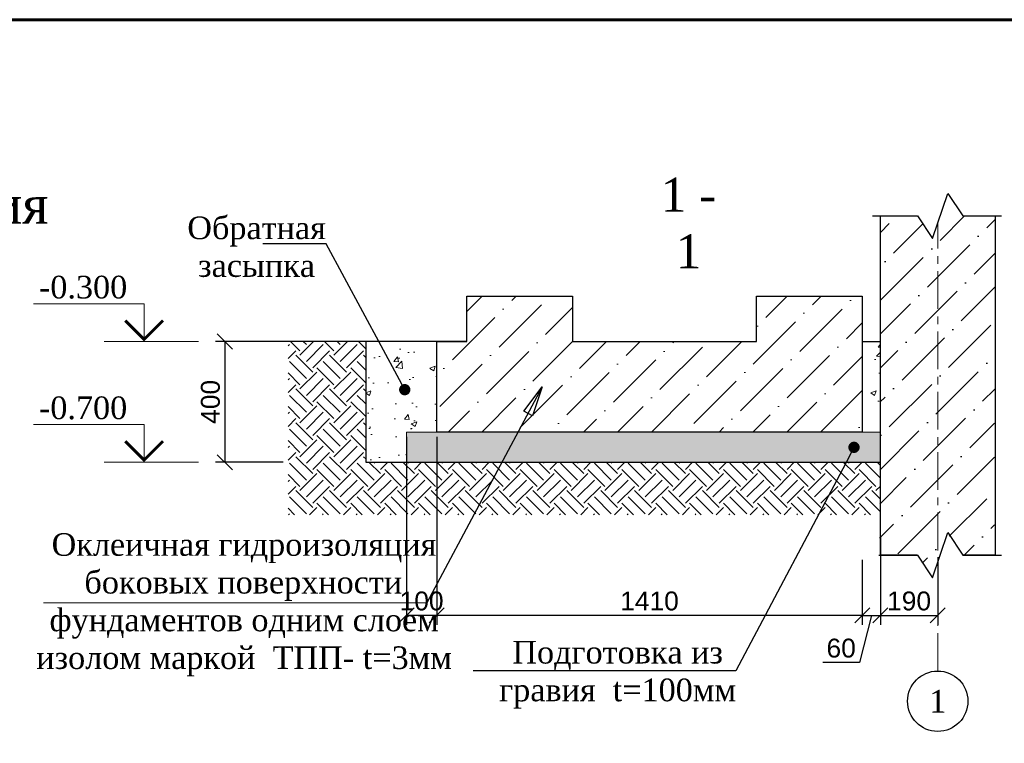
# Model space of a CAD drawing. Header units: millimetres. Extents: x 2063114 to 14983986, y -126020516 to 213791.
# Tile 234 of 256: x 2337767 to 2350815, y -1295094 to -1285501. Entities that reach past the tile are written whole.
import ezdxf
from ezdxf import colors
from ezdxf.entities.mleader import LeaderData, LeaderLine
from ezdxf.math import Vec2, Vec3

# ---------------------------------------------------------------- set-up
doc = ezdxf.new("R2010")
doc.units = ezdxf.units.MM
doc.linetypes.add('CENTERX2', pattern=[4, 2.5, -0.5, 0.5, -0.5])
doc.layers.get('Defpoints').update_dxf_attribs({"color": 6, "lineweight": 35})
for name, color, linetype, lineweight in [('.', 7, 'Continuous', 15), ('АСО-оси', 24, 'CENTERX2', 20), ('выноски', 250, 'Continuous', 30), ('СТЕНЫ', 7, 'Continuous', 20)]:
    doc.layers.add(name, color=color, linetype=linetype, lineweight=lineweight)
doc.layers.add('все', color=7, linetype='Continuous')
doc.layers.add('Размеры', color=28, linetype='Continuous')
doc.styles.get("Standard").update_dxf_attribs({"font": 'arial.ttf'})
doc.styles.add('TIMES', font='times.ttf')
doc.styles.add('TIMES NEW', font='times.ttf', dxfattribs={"height": 200})
doc.styles.add('Times New Roman', font='times.ttf')
doc.styles.add('стиль1', font='timesbd.ttf')
doc.dimstyles.new('25', dxfattribs={"dimscale": 100, "dimtxt": 2.5, "dimasz": 2, "dimexe": 1.25, "dimexo": 0.625, "dimtad": 1, "dimdec": 0, "dimlfac": 0.25, "dimtxsty": 'Standard', "dimblk": 'OBLIQUE', "dimcen": 2, "dimdle": 0.008, "dimclrd": 256, "dimclre": 256, "dimclrt": 256, "dimadec": 0, "dimazin": 0, "dimtfac": 1, "dimtdec": 0, "dimtmove": 1, "dimatfit": 2, "dimfxl": 1.25, "dimarcsym": 0})
doc.dimstyles.new('н-150', dxfattribs={"dimtxt": 150, "dimasz": 200, "dimexe": 150, "dimexo": 50, "dimgap": 63, "dimtad": 1, "dimdec": 0, "dimtxsty": 'стиль1', "dimblk": 'ARCHTICK', "dimcen": 200, "dimdle": 75, "dimclrd": 7, "dimclre": 7, "dimclrt": 7, "dimadec": 0, "dimazin": 0, "dimtfac": 1, "dimtdec": 0, "dimtmove": 0, "dimatfit": 3, "dimldrblk": 'CLOSEDBLANK', "dimfxl": 500, "dimfxlon": 1, "dimarcsym": 0})

# ---------------------------------------------------------------- blocks, each defined once
blk = doc.blocks.new('_Dot')
at = {"color": 0, "linetype": 'ByBlock', "lineweight": -2}
blk.add_line((-0.5, 0), (-1, 0), dxfattribs=at)
at = {"color": 0, "linetype": 'ByBlock', "const_width": 0.5}
blk.add_lwpolyline([(-0.25, 0, 1), (0.25, 0, 1)], format="xyb", close=True, dxfattribs=at)
blk = doc.blocks.new('_Oblique')
at = {"color": 0, "linetype": 'ByBlock', "lineweight": -2}
blk.add_line((-0.5, -0.5), (0.5, 0.5), dxfattribs=at)
blk = doc.blocks.new('*D693')
at = {"layer": 'Defpoints', "color": 0, "lineweight": 30, "transparency": 16777216}
for p in [(2343293, -1290968), (2348933, -1292599), (2343293, -1293399)]:
    blk.add_point(p, dxfattribs=at)
at = {"layer": 'Размеры', "lineweight": -2, "transparency": 16777216}
for p, q in [((2343293, -1291030), (2343293, -1293524)), ((2348933, -1292661), (2348933, -1293524)), ((2348934, -1293399), (2343292, -1293399))]:
    blk.add_line(p, q, dxfattribs=at)
at = {"layer": 'Размеры', "lineweight": -2, "transparency": 16777216, "xscale": 200, "yscale": 200, "zscale": 200, "rotation": 180}
blk.add_blockref('_Oblique', (2343293, -1293399), dxfattribs=at)
at = {"layer": 'Размеры', "lineweight": -2, "transparency": 16777216, "xscale": 200, "yscale": 200, "zscale": 200}
blk.add_blockref('_Oblique', (2348933, -1293399), dxfattribs=at)
at = {"layer": 'Размеры', "transparency": 16777216, "insert": (2346113, -1293209), "char_height": 250, "attachment_point": 5}
blk.add_mtext('1410', dxfattribs=at)
blk = doc.blocks.new('*D694')
at = {"layer": 'Defpoints', "color": 0, "lineweight": 30, "transparency": 16777216}
for p in [(2342893, -1290968), (2343293, -1290968), (2342893, -1293399)]:
    blk.add_point(p, dxfattribs=at)
at = {"layer": 'Размеры', "lineweight": -2, "transparency": 16777216}
for p, q in [((2342893, -1291030), (2342893, -1293524)), ((2343293, -1291030), (2343293, -1293524)), ((2343293, -1293399), (2342892, -1293399))]:
    blk.add_line(p, q, dxfattribs=at)
at = {"layer": 'Размеры', "lineweight": -2, "transparency": 16777216, "xscale": 200, "yscale": 200, "zscale": 200, "rotation": 180}
blk.add_blockref('_Oblique', (2342893, -1293399), dxfattribs=at)
at = {"layer": 'Размеры', "lineweight": -2, "transparency": 16777216, "xscale": 200, "yscale": 200, "zscale": 200}
blk.add_blockref('_Oblique', (2343293, -1293399), dxfattribs=at)
at = {"layer": 'Размеры', "transparency": 16777216, "insert": (2343093, -1293209), "char_height": 250, "attachment_point": 5}
blk.add_mtext('100', dxfattribs=at)
blk = doc.blocks.new('*D695')
at = {"layer": 'Defpoints', "color": 0, "lineweight": 30, "transparency": 16777216}
for p in [(2349173, -1292281), (2348933, -1292599), (2349173, -1293399)]:
    blk.add_point(p, dxfattribs=at)
at = {"layer": 'Размеры', "lineweight": -2, "transparency": 16777216}
for p, q in [((2349173, -1292344), (2349173, -1293524)), ((2348933, -1292661), (2348933, -1293524)), ((2349053, -1293399), (2348895, -1294024)), ((2348932, -1293399), (2349173, -1293399)), ((2348895, -1294024), (2348411, -1294024))]:
    blk.add_line(p, q, dxfattribs=at)
at = {"layer": 'Размеры', "lineweight": -2, "transparency": 16777216, "xscale": 200, "yscale": 200, "zscale": 200, "rotation": 180}
blk.add_blockref('_Oblique', (2348933, -1293399), dxfattribs=at)
at = {"layer": 'Размеры', "lineweight": -2, "transparency": 16777216, "xscale": 200, "yscale": 200, "zscale": 200}
blk.add_blockref('_Oblique', (2349173, -1293399), dxfattribs=at)
at = {"layer": 'Размеры', "transparency": 16777216, "insert": (2348653, -1293834), "char_height": 250, "attachment_point": 5}
blk.add_mtext('60', dxfattribs=at)
blk = doc.blocks.new('*D696')
at = {"layer": 'Defpoints', "color": 0, "lineweight": 30, "transparency": 16777216}
for p in [(2349933, -1292565), (2349173, -1292762), (2349933, -1293399)]:
    blk.add_point(p, dxfattribs=at)
at = {"layer": 'Размеры', "lineweight": -2, "transparency": 16777216}
for p, q in [((2349933, -1292627), (2349933, -1293524)), ((2349173, -1292825), (2349173, -1293524)), ((2349172, -1293399), (2349933, -1293399))]:
    blk.add_line(p, q, dxfattribs=at)
at = {"layer": 'Размеры', "lineweight": -2, "transparency": 16777216, "xscale": 200, "yscale": 200, "zscale": 200, "rotation": 180}
blk.add_blockref('_Oblique', (2349173, -1293399), dxfattribs=at)
at = {"layer": 'Размеры', "lineweight": -2, "transparency": 16777216, "xscale": 200, "yscale": 200, "zscale": 200}
blk.add_blockref('_Oblique', (2349933, -1293399), dxfattribs=at)
at = {"layer": 'Размеры', "transparency": 16777216, "insert": (2349553, -1293209), "char_height": 250, "attachment_point": 5}
blk.add_mtext('190', dxfattribs=at)
blk = doc.blocks.new('*D697')
at = {"layer": 'Defpoints', "color": 0, "lineweight": 30, "transparency": 16777216}
for p in [(2341322, -1289768), (2340485, -1291368), (2341322, -1291368)]:
    blk.add_point(p, dxfattribs=at)
at = {"layer": 'Размеры', "lineweight": -2, "transparency": 16777216}
for p, q in [((2341260, -1289768), (2340360, -1289768)), ((2340485, -1289767), (2340485, -1291369)), ((2341260, -1291368), (2340360, -1291368))]:
    blk.add_line(p, q, dxfattribs=at)
at = {"layer": 'Размеры', "lineweight": -2, "transparency": 16777216, "xscale": 200, "yscale": 200, "zscale": 200}
for p, rotation in [((2340485, -1289768), 90), ((2340485, -1291368), 270)]:
    blk.add_blockref('_Oblique', p, dxfattribs=dict(at, rotation=rotation))
at = {"layer": 'Размеры', "transparency": 16777216, "insert": (2340295, -1290568), "char_height": 250, "attachment_point": 5, "rotation": 90}
blk.add_mtext('400', dxfattribs=at)
blk = doc.blocks.new('_ArchTick')
at = {"color": 0, "linetype": 'ByBlock', "const_width": 0.15}
blk.add_lwpolyline([(-0.5, -0.5), (0.5, 0.5)], dxfattribs=at)
blk = doc.blocks.new('*U1590')
at = {"color": 0, "lineweight": 60, "ltscale": 25}
blk.add_lwpolyline([(-57400, 41500), (-500, 41500), (-500, 500), (-57400, 500)], close=True, dxfattribs=at)

msp = doc.modelspace()

# ---------------------------------------------------------------- hatches: boundary and pattern name
at = {"layer": '.', "linetype": 'ByBlock', "lineweight": 13}
h = msp.add_hatch(dxfattribs=at)
h.set_pattern_fill('AR-CONC', color=0, scale=4)
h.set_pattern_definition([(50, (2341680, -1638067.1), (728.7387, -63.7563), [76.2, -838.2]), (355, (2341680, -1638067.1), (-140.9737, 764.2274), [60.96, -670.5623]), (100.45144, (2341740.7, -1638072.4), (587.765, 700.471), [64.76, -712.361]), (46.1842, (2341680, -1637863.9), (1084.3162, -168.1693), [114.3, -1257.3]), (96.63556, (2341770.3, -1637877.9), (949.6165, 989.7045), [97.14, -1068.5424]), (351.18415, (2341680, -1637863.9), (949.6165, 989.7045), [91.44, -1005.839]), (21, (2341781.6, -1637914.7), (606.4576, -409.0608), [76.2, -838.2]), (326, (2341781.6, -1637914.7), (247.2081, 736.7519), [60.96, -670.56]), (71.45144, (2341832.1, -1637948.8), (853.6657, 327.6911), [64.76, -712.3598]), (37.5, (2341679.98, -1638067.1), (12.35441, 338.22016), [0, -662.432, 0, -680.72, 0, -673.1]), (7.5, (2341680, -1638067.1), (267.27865, 400.7223), [0, -388.112, 0, -647.192, 0, -256.54]), (327.5, (2341453.41, -1638067.1), (542.36238, -22.91498), [0, -254, 0, -792.48, 0, -1051.56]), (317.5, (2341351.8, -1638067.1), (592.5167, 101.70596), [0, -330.2, 0, -526.288, 0, -746.76])])
h.paths.add_polyline_path([(2342352.64174, -1289782.2533), (2342352.64174, -1291367.87074), (2342892.64174, -1291367.87074), (2342892.64174, -1290967.87074), (2343292.64174, -1290967.87074), (2343292.64174, -1289782.2533)])
edge = h.paths.add_edge_path()
edge.add_arc((2342423.15303, -1288404.27664), 37.5, 0, 360)
h.paths.add_polyline_path([(2349172.92496, -1289767.87074), (2348932.96907, -1289767.87074), (2348932.96907, -1290967.87074), (2349172.96907, -1290967.87074)])
at = {"layer": '.'}
h = msp.add_hatch(dxfattribs=at)
h.set_pattern_fill('ANSI36', color=256, scale=100)
h.set_pattern_definition([(45, (2343445.28, -1638052.73), (168.3798, 617.3926), [793.75, -158.75, 0, -158.75])])
h.paths.add_polyline_path([(2348932.96907, -1289167.87074), (2347532.96907, -1289167.87074), (2347532.96907, -1289767.87074), (2345092.64174, -1289767.87074), (2345092.64174, -1289167.87074), (2343692.64174, -1289167.87074), (2343692.64174, -1289767.87074), (2343292.64174, -1289767.87074), (2343292.64174, -1290967.87074), (2348932.96907, -1290967.87074)])
h = msp.add_hatch(dxfattribs=at)
h.set_pattern_fill('GRAVEL', color=256, scale=10)
h.set_pattern_definition([(228.0127875, (2338849.006, -1638131.109), (-2032.0000002, -2285.9999999), [34.17214, -3383.04836]), (184.969741, (2338826.146, -1638156.509), (3047.9999988, 254.00001447), [58.64047, -5805.40489]), (132.510447, (2338767.726, -1638161.589), (2540.0000011, -2793.999999), [41.34815, -4093.47228]), (267.273689, (2338668.666, -1638225.089), (254.00000053, 5079.99999997), [53.40045, -5286.64374]), (292.833654, (2338666.126, -1638278.429), (-1270.0000001, 3047.99999996), [52.36337, -5183.98077]), (357.273689, (2338686.446, -1638326.689), (-5079.99999997, 254.00000053), [53.40045, -5286.64374]), (37.6942405, (2338739.786, -1638329.229), (-3301.99999985, -2540.0000002), [70.61937, -6991.31153]), (72.2553284, (2338795.666, -1638286.049), (1778.00000048, 5587.99999985), [66.67195, -6600.52566]), (121.4295656, (2338815.986, -1638222.549), (-2032.0000003, 3301.99999982), [53.5813, -5304.55457]), (175.236358, (2338788.046, -1638176.829), (2794, -254.0000004), [61.17133, -2997.3937]), (222.3974378, (2338727.086, -1638171.749), (-3047.9999999, -2794.0000001), [79.1078, -7831.67725]), (138.814075, (2338920.126, -1638227.63), (-1777.9999999, 1524.0000001), [27.00045, -2673.05658]), (171.4692344, (2338899.806, -1638209.849), (3302.0000001, -507.99999942), [51.3682, -5085.4639]), (225, (2338849, -1638202.23), (-4e-14, -254), [35.92093, -323.28931]), (203.19859, (2338831.226, -1638171.75), (1270, 508), [19.34413, -1915.06224]), (291.80141, (2338813.446, -1638179.37), (-254, 762), [27.35656, -1340.4753]), (30.963757, (2338823.606, -1638204.77), (762, 508), [44.43197, -1436.62982]), (161.56505, (2338861.71, -1638181.91), (508, -254), [32.12871, -771.08981]), (16.3895403, (2338666.126, -1638179.369), (2540, 762), [45.0088, -4455.88267]), (70.346176, (2338709.306, -1638166.669), (-1016.0000001, -2794), [37.7599, -3738.22157]), (293.19859, (2338861.706, -1638131.11), (-508, 1270), [38.68801, -1895.71836]), (343.6104597, (2338876.946, -1638166.669), (-2540.00000005, 761.9999998), [45.0088, -4455.88267]), (339.443955, (2338666.126, -1638336.85), (-1270, 508), [43.40352, -2126.77343]), (294.7751406, (2338706.766, -1638352.089), (-1270.0000015, 2793.9999993), [36.36721, -3600.35934]), (66.80141, (2338864.246, -1638385.11), (508, 1270), [38.68801, -1895.71836]), (17.3540246, (2338879.486, -1638349.549), (-3301.99999993, -1016.0000002), [42.57827, -4215.2376]), (69.443955, (2338739.786, -1638385.11), (-508, -1270), [21.70176, -2148.4752]), (101.309932, (2338849.006, -1638385.11), (-254, 1016), [12.95146, -1282.1995]), (165.963757, (2338846.466, -1638372.41), (762, -254), [52.36337, -994.90546]), (186.009006, (2338795.666, -1638359.709), (2540, 254.00000013), [48.5267, -4804.13649]), (303.690068, (2338823.606, -1638227.63), (-254, 508), [36.63239, -879.17764]), (353.1572266, (2338843.926, -1638258.109), (4318.00000003, -507.99999977), [63.95568, -6331.6009]), (60.945396, (2338907.426, -1638265.73), (-1016, -1778), [26.15082, -2588.93923]), (90, (2338920.13, -1638242.87), (-254, 254), [15.24, -238.76]), (120.256437, (2338790.586, -1638352.089), (1015.9999999, -1778.0000001), [35.2867, -3493.39408]), (48.0127875, (2338772.806, -1638321.609), (2032.0000002, 2285.9999999), [68.34429, -3348.87622]), (0, (2338818.53, -1638270.8), (254, 254), [66.04, -187.96]), (325.3048465, (2338884.566, -1638270.809), (2540.00000096, -1777.9999986), [40.16096, -3975.93167]), (254.054604, (2338917.586, -1638293.67), (-254, -1016), [36.9829, -1812.165]), (207.6459754, (2338907.426, -1638329.229), (-4826.00000018, -2539.99999966), [60.21451, -5961.24644]), (175.4260787, (2338854.086, -1638357.169), (-3302, 254), [63.70295, -6306.58465])])
h.paths.add_polyline_path([(2349173.0509, -1290967.87074), (2342892.72357, -1290967.87074), (2342892.5599, -1291367.87074), (2349172.88724, -1291367.87074)])
h = msp.add_hatch()
h.set_pattern_fill('ANSI36', color=253, scale=100)
h.set_pattern_definition([(45, (2559372.68, -1635346.82), (168.3798, 617.3926), [793.75, -158.75, 0, -158.75])])
h.paths.add_polyline_path([(2350693.37295, -1288103.46949), (2350265.4495, -1288103.46949), (2350065.4495, -1287803.46949), (2349865.4495, -1288403.46949), (2349665.4495, -1288103.46949), (2349173.37295, -1288103.46949), (2349162.19958, -1292601.08104), (2349654.27613, -1292601.08104), (2349854.27613, -1292901.08104), (2350054.27613, -1292301.08104), (2350254.27613, -1292601.08104), (2350682.19958, -1292601.08104)])
at = {"layer": 'все', "lineweight": 13, "ltscale": 2}
h = msp.add_hatch(dxfattribs=at)
h.set_pattern_fill('EARTH', color=256, scale=50, angle=45)
h.set_pattern_definition([(45, (2343445.28, -1637652.73), (0, 449.0128), [317.5, -317.5]), (45, (2343361.1, -1637568.54), (0, 449.0128), [317.5, -317.5]), (45, (2343276.9, -1637484.35), (0, 449.0128), [317.5, -317.5]), (135, (2343276.9, -1637428.22), (-449.0128, 0), [317.5, -317.5]), (135, (2343361.1, -1637344.03), (-449.0128, 0), [317.5, -317.5]), (135, (2343445.28, -1637259.84), (-449.0128, 0), [317.5, -317.5])])
h.paths.add_polyline_path([(2349172.72415, -1291367.45444), (2342352.64174, -1291367.87074), (2342352.64174, -1289767.87074), (2341322.3923, -1289767.87074), (2341322.3923, -1292064.94411), (2349172.72415, -1292064.5278)])

# ---------------------------------------------------------------- linework, layer by layer
at = {"layer": '.', "lineweight": 30}
msp.add_lwpolyline([(2342352.64174, -1289767.87074), (2342352.64174, -1291367.87074), (2349172.92496, -1291367.87074)], dxfattribs=at)
at = {"layer": '.', "ltscale": 0.1}
msp.add_lwpolyline([(2349172.96907, -1290967.87074), (2342892.64174, -1290967.87074), (2342892.64174, -1291367.87074), (2349172.96907, -1291367.87074)], close=True, dxfattribs=at)
at = {"color": 7, "lineweight": 13}
for p, q in [((2340137.45622, -1289767.87074), (2338886.01422, -1289767.87074)), ((2340137.45622, -1291367.87074), (2338886.01422, -1291367.87074))]:
    msp.add_line(p, q, dxfattribs=at)
at = {"linetype": 'ByBlock'}
for p, q in [((2343692.64174, -1289767.87074), (2341039.70849, -1289767.87074)), ((2346492.64174, -1289767.87074), (2347532.96907, -1289767.87074)), ((2348932.96907, -1289767.87074), (2349172.92496, -1289767.87074))]:
    msp.add_line(p, q, dxfattribs=at)
for points in [[(2349067.82692, -1288103.46949), (2349665.4495, -1288103.46949), (2349865.4495, -1288403.46949), (2350065.4495, -1287803.46949), (2350265.4495, -1288103.46949), (2350778.25727, -1288103.46949)], [(2349664.64174, -1292601.08104), (2349172.56519, -1292601.08104), (2349173.37295, -1288103.46949), (2349665.4495, -1288103.46949)], [(2350265.4495, -1288103.46949), (2350693.37295, -1288103.46949), (2350692.56519, -1292601.08104), (2350264.64174, -1292601.08104)], [(2349151.83397, -1292601.08104), (2349664.64174, -1292601.08104), (2349864.64174, -1292901.08104), (2350064.64174, -1292301.08104), (2350264.64174, -1292601.08104), (2350777.4495, -1292601.08104)]]:
    msp.add_lwpolyline(points)
at = {"color": 7, "lineweight": 13}
for points in [[(2339415.26474, -1289767.87074), (2339415.26474, -1289267.87074), (2337948.15363, -1289267.87074)], [(2339415.26474, -1291367.87074), (2339415.26474, -1290867.87074), (2337948.15363, -1290867.87074)]]:
    msp.add_lwpolyline(points, dxfattribs=at)
at = {"lineweight": -3}
msp.add_lwpolyline([(2347532.96907, -1289167.87074), (2348932.96907, -1289167.87074), (2348932.96907, -1290967.87074), (2343292.64174, -1290967.87074), (2343292.64174, -1289767.87074), (2343692.64174, -1289767.87074), (2343692.64174, -1289167.87074), (2345092.64174, -1289167.87074), (2345092.64174, -1289767.87074), (2347532.96907, -1289767.87074)], close=True, dxfattribs=at)
at = {"color": 7, "lineweight": 13, "const_width": 40}
for points in [[(2339665.26474, -1289489.59074), (2339415.26474, -1289739.59074), (2339165.26474, -1289489.59074)], [(2339665.26474, -1291089.59074), (2339415.26474, -1291339.59074), (2339165.26474, -1291089.59074)]]:
    msp.add_lwpolyline(points, dxfattribs=at)
at = {"color": 0}
msp.add_circle((2349932.64174, -1294536.16721), 400, dxfattribs=at)
at = {"layer": 'АСО-оси', "color": 1, "lineweight": 15, "ltscale": 200}
msp.add_lwpolyline([(2349932.64174, -1294136.16721), (2349932.64174, -1288201.89279)], dxfattribs=at)
at = {"layer": 'выноски', "color": 0, "lineweight": 5}
msp.add_line((2343162.04068, -1293231.03178), (2338080.07362, -1293231.03178), dxfattribs=at)

# ---------------------------------------------------------------- block references
msp.add_blockref('*U1590', (2379792.08613, -1327001.43901))

# ---------------------------------------------------------------- texts
at = {"color": 7, "lineweight": 13, "style": 'TIMES'}
for s, p in [('-0.300', (2338021.52347, -1289196.56527)), ('-0.700', (2338021.52347, -1290796.56527))]:
    msp.add_text(s, height=300, dxfattribs=at).set_placement(p)
at = {"color": 7, "insert": (2346629.77442, -1287596.91775), "char_height": 450, "width": 1141.3421053, "attachment_point": 2, "style": 'TIMES'}
msp.add_mtext('1 - 1', dxfattribs=at)
at = {"color": 0, "insert": (2334740.51316, -1288793.43418), "char_height": 500, "width": 11481.6140432, "attachment_point": 5, "style": 'TIMES'}
msp.add_mtext('Схема расположения \\Pфундаментов\\PМ 1:50', dxfattribs=at)
at = {"color": 250, "insert": (2349932.64174, -1294536.16721), "char_height": 300, "width": 559.2030637, "attachment_point": 5, "rotation": 0.010710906, "style": 'TIMES NEW'}
msp.add_mtext('1', dxfattribs=at)
at = {"layer": 'СТЕНЫ', "color": 0, "lineweight": 25, "ltscale": 20, "insert": (2337792.90989, -1292308.65434), "char_height": 300, "width": 5752.3949288, "attachment_point": 1, "style": 'Times New Roman'}
msp.add_mtext('\\pi396.92565;{\\C256;Оклеичная гидроизоляция \\P\\pi831.78506;боковых поверхности \\P\\pi368.15853;фундаментов одним слоем \\P\\pi193.82544;изолом маркой  ТПП- t=3мм}', dxfattribs=at)

# ---------------------------------------------------------------- dimensions: what is measured, and where the dimension line sits
at = {"layer": 'Размеры', "color": 1}
dim = msp.add_linear_dim(base=(2340485.39798, -1291367.87074), p1=(2341322.3923, -1289767.87074), p2=(2341322.3923, -1291367.87074), angle=90, dimstyle='25', dxfattribs=at)
dim.commit()
dim.dimension.update_dxf_attribs({"geometry": '*D697', "text_midpoint": (2340295.25474, -1290567.87074)})
for base, p1, p2, picture, middle in [((2342892.64174, -1293398.81391), (2343292.64174, -1290967.87074), (2342892.64174, -1290967.87074), '*D694', (2343092.64174, -1293398.81391)), ((2349172.56519, -1293398.81391), (2348932.96907, -1292598.81391), (2349172.56519, -1292281.23546), '*D695', (2348832.14774, -1294023.91025))]:
    dim = msp.add_linear_dim(base=base, p1=p1, p2=p2, dimstyle='25', dxfattribs=at)
    dim.commit()
    dim.dimension.update_dxf_attribs({"geometry": picture, "text_midpoint": middle, "dimtype": 160})
for base, p1, p2, picture, middle in [((2343292.64174, -1293398.81391), (2348932.96907, -1292598.81391), (2343292.64174, -1290967.87074), '*D693', (2346112.8054, -1293208.67067)), ((2349932.64174, -1293398.81391), (2349172.96907, -1292762.1133), (2349932.64174, -1292564.93628), '*D696', (2349552.8054, -1293208.67067))]:
    dim = msp.add_linear_dim(base=base, p1=p1, p2=p2, dimstyle='25', dxfattribs=at)
    dim.commit()
    dim.dimension.update_dxf_attribs({"geometry": picture, "text_midpoint": middle})

# ---------------------------------------------------------------- leaders
at = {"lineweight": 9, "ltscale": 0.2}
ml = msp.add_multileader_mtext('Standard', dxfattribs=at)
ml.set_content('{\\C0;Обратная засыпка}', color=5, style='Times New Roman')
ml.set_leader_properties()
ml.set_arrow_properties(name='DOT')
ml.build(insert=Vec2(0, 0))
ml.multileader.update_dxf_attribs({"text_left_attachment_type": 6, "text_right_attachment_type": 6, "dogleg_length": 0.36, "arrow_head_size": 150})
ctx = ml.context
ctx.base_point, ctx.char_height, ctx.arrow_head_size, ctx.plane_origin = Vec3(2340019.30435, -1288470.91846), 300, 150, Vec3(2351861.97747, -1293387.6805)
ctx.left_attachment, ctx.right_attachment, ctx.text_align_type = 6, 6, 1
notes = []
notes.append((ctx, [(0, (1, 1, 0), (2341830.2031, -1288470.91846), (-1, 0), 38.04512, [(1, [(2342869.38053, -1290406.38204)], 0, [])])]))
ctx.mtext.insert, ctx.mtext.width, ctx.mtext.alignment, ctx.mtext.flow_direction = Vec3(2340905.73117, -1288110.91846), 791.5603521, 2, 5
ml = msp.add_multileader_mtext('Standard', dxfattribs=at)
ml.set_content('{\\C256;Подготовка из гравия  t=100мм}', color=5, style='Times New Roman')
ml.set_leader_properties()
ml.set_arrow_properties(name='DOT')
ml.build(insert=Vec2(0, 0))
ml.multileader.update_dxf_attribs({"text_left_attachment_type": 6, "text_right_attachment_type": 6, "dogleg_length": 0.36, "arrow_head_size": 150})
ctx = ml.context
ctx.base_point, ctx.char_height, ctx.arrow_head_size, ctx.plane_origin = Vec3(2344162.33605, -1294131.46832), 300, 150, Vec3(2359468.93131, -1296029.43244)
ctx.left_attachment, ctx.right_attachment, ctx.text_align_type = 6, 6, 1
notes.append((ctx, [(0, (1, 1, 0), (2347257.15694, -1294131.46832), (-1, 0), 38.04512, [(1, [(2348822.73992, -1291170.98851)], 0, [])])]))
ctx.mtext.insert, ctx.mtext.width, ctx.mtext.alignment, ctx.mtext.flow_direction = Vec3(2345690.72394, -1293736.73148), 3404.6604368, 2, 5
at = {"layer": 'СТЕНЫ', "color": 7, "lineweight": 15, "ltscale": 10}
msp.add_leader([(2344692.64174, -1290367.87074), (2343162.04068, -1293231.03178)], dimstyle='н-150', override={"dimasz": 400, "dimtad": 0, "dimtxsty": 'Times New Roman'}, dxfattribs=at)
for ctx, leaders in notes:
    for number, flags, end, landing, length, lines in leaders:
        leader = LeaderData()
        leader.index, (leader.has_last_leader_line, leader.has_dogleg_vector, leader.attachment_direction) = number, flags
        leader.last_leader_point, leader.dogleg_vector, leader.dogleg_length = Vec3(end), Vec3(landing), length
        for number, points, colour, breaks in lines:
            line = LeaderLine()
            line.index, line.vertices, line.color, line.breaks = number, Vec3.list(points), colors.encode_raw_color(colour), breaks
            leader.lines.append(line)
        ctx.leaders.append(leader)

doc.saveas('drawing.dxf')
